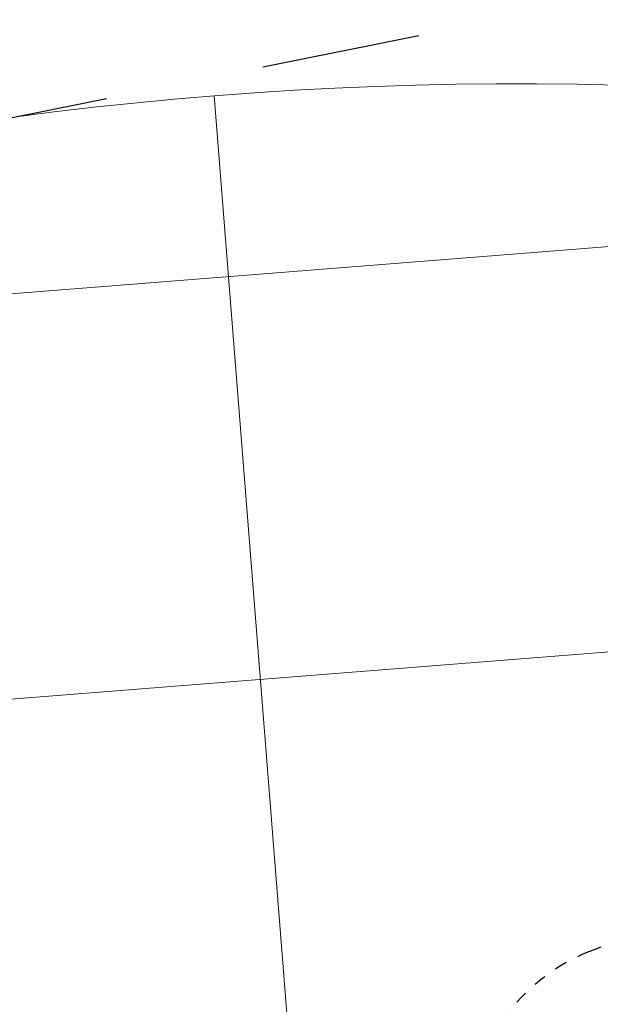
# Model space of a CAD drawing. Extents: x 5459245 to 5462690, y 5971016 to 5972523.
# Tile 170 of 198: x 5462447 to 5462451.56, y 5972215.19 to 5972222.92. Entities that reach past the tile are written whole.
import ezdxf

# ---------------------------------------------------------------- set-up
doc = ezdxf.new("R2010")
doc.units = 0
doc.linetypes.add('8', pattern=[0.5, 0.25, -0.25])
doc.layers.add('A_LINIE MDCP_NIEPRZEKRACZLNA LINIA ZABUDOWY', color=1, linetype='CONTINUOUS', lineweight=0)
doc.layers.add('A_MAŁA ARCHITEKTURA', color=195, linetype='CONTINUOUS', lineweight=9)
doc.layers.add('ADT CCTV', color=102, linetype='CONTINUOUS')

# ---------------------------------------------------------------- blocks, each defined once
blk = doc.blocks.new('A$C43995eb0')
at = {"layer": 'A_MAŁA ARCHITEKTURA', "linetype": '8', "lineweight": 25, "ltscale": 2}
blk.add_line((257.4, -2220.3), (-988.6, -1128), dxfattribs=at)
blk.add_arc((1246.2, -1092.3), 1500, 228.76235, 264.69571, dxfattribs=at)
blk = doc.blocks.new('A770198')
at = {"layer": 'ADT CCTV', "color": 140, "lineweight": 9}
for p, q in [((4.6091, 35.0203), (4.5909, 3.0929)), ((1.4302, 28.1946), (1.4198, 9.9223)), ((30, 19.0421), (0, 19.0406))]:
    blk.add_line(p, q, dxfattribs=at)
blk.add_arc((30, 19.0421), 30, 140.60054, 219.40054, dxfattribs=at)
blk = doc.blocks.new('G$CFAE608CC')
at = {"layer": 'ADT CCTV', "rotation": 90}
blk.add_blockref('A770198', (38.0838, 0), dxfattribs=at)

msp = doc.modelspace()

# ---------------------------------------------------------------- linework, layer by layer
at = {"layer": 'A_LINIE MDCP_NIEPRZEKRACZLNA LINIA ZABUDOWY', "linetype": '8', "lineweight": 30, "ltscale": 5}
msp.add_lwpolyline([(5462393.9865, 5972110.7456), (5462445.4181, 5972098.9868), (5462450.4579, 5972121.2041), (5462448.6049, 5972152.2649), (5462448.4212, 5972167.2594), (5462449.9983, 5972179.841), (5462452.1556, 5972190.8422), (5462455.3827, 5972201.6229), (5462459.5024, 5972212.2119), (5462463.4418, 5972219.2358), (5462467.4115, 5972225.6425), (5462467.2858, 5972226.2646), (5462435.4792, 5972219.834), (5462431.2374, 5972198.238), (5462411.0393, 5972160.8338)], close=True, dxfattribs=at)

# ---------------------------------------------------------------- block references
at = {"layer": 'A_MAŁA ARCHITEKTURA', "xscale": 0.001, "yscale": 0.001, "zscale": 0.001, "rotation": 242.9301705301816}
msp.add_blockref('A$C43995eb0', (5462453.5658, 5972214.8187), dxfattribs=at)
at = {"layer": 'ADT CCTV', "rotation": 184.5356804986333}
msp.add_blockref('G$CFAE608CC', (5462467.5094, 5972223.8305), dxfattribs=at)

doc.saveas('drawing.dxf')
